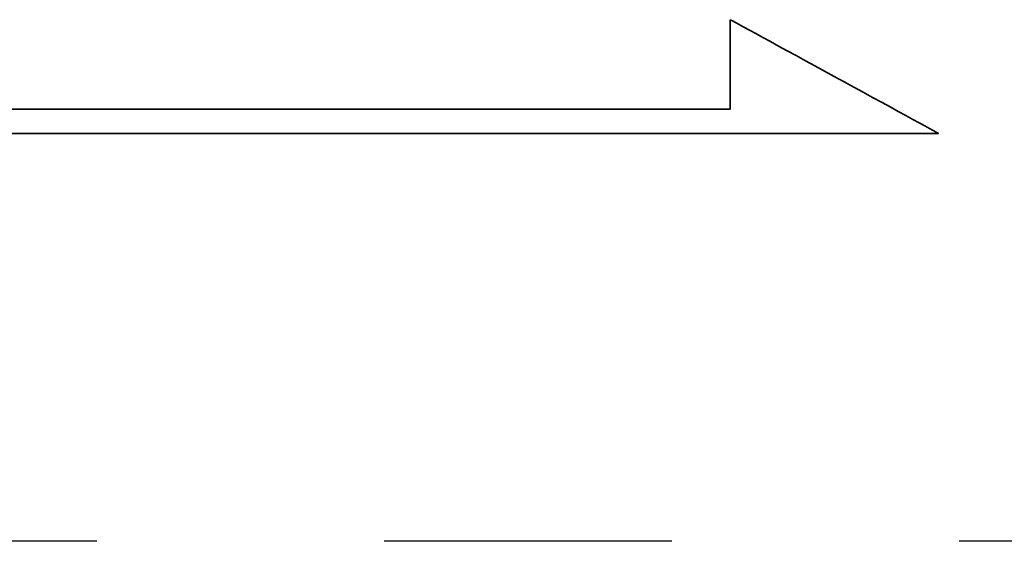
# Model space of a CAD drawing. Extents: x 473 to 1054, y -122 to 208.
# Tile 35 of 40: x 1035.74 to 1040.02, y -68.56 to -66.3. Entities that reach past the tile are written whole.
import ezdxf

# ---------------------------------------------------------------- set-up
doc = ezdxf.new("R2010")
doc.units = 0
doc.header["$MEASUREMENT"] = 0
doc.linetypes.add('CENTER', pattern=[2, 1.25, -0.25, 0.25, -0.25])
for name, color, linetype in [('CL', 1, 'CENTER'), ('DIM', 4, 'CONTINUOUS'), ('layer 1', 7, 'CONTINUOUS')]:
    doc.layers.add(name, color=color, linetype=linetype)

# ---------------------------------------------------------------- blocks, each defined once
blk = doc.blocks.new('TBI MOTION logo(完整正式版)')
at = {"layer": 'layer 1', "color": 22, "lineweight": 35}
blk.add_open_spline([(75.90875, -9.47875), (75.90875, -9.47875), (75.90875, -12.28625), (75.90875, -12.28625), (75.90875, -12.28625), (75.90875, -12.28625), (75.90875, -12.47875), (75.90875, -12.47875), (75.90875, -12.47875), (75.90875, -12.47875), (75.71625, -12.47875), (75.71625, -12.47875), (75.71625, -12.47875), (75.71625, -12.47875), (-88.32875, -12.47875), (-88.32875, -12.47875), (-88.32875, -12.47875), (-88.32875, -12.47875), (-88.32875, -13.29375), (-88.32875, -13.29375), (-88.32875, -13.29375), (-88.32875, -13.29375), (82.89125, -13.29375), (82.89125, -13.29375), (82.89125, -13.29375), (82.89125, -13.29375), (75.90875, -9.47875), (75.90875, -9.47875)], degree=3, knots=[0, 0, 0, 0, 0.14285714, 0.14285714, 0.14285714, 0.14285715, 0.28571429, 0.28571429, 0.28571429, 0.2857143, 0.42857143, 0.42857143, 0.42857143, 0.42857144, 0.57142857, 0.57142857, 0.57142857, 0.57142858, 0.71428571, 0.71428571, 0.71428571, 0.71428572, 0.85714286, 0.85714286, 0.85714286, 0.85714287, 1, 1, 1, 1], dxfattribs=at)

msp = doc.modelspace()

# ---------------------------------------------------------------- linework, layer by layer
at = {"layer": 'CL', "color": 7, "ltscale": 5}
msp.add_line((1046.0706, -68.5642), (997.0706, -68.5642), dxfattribs=at)

# ---------------------------------------------------------------- block references
at = {"layer": 'DIM', "xscale": 0.1295999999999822, "yscale": 0.1295999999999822, "zscale": 0.1295999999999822}
msp.add_blockref('TBI MOTION logo(完整正式版)', (1028.9871, -65.0669), dxfattribs=at)

doc.saveas('drawing.dxf')
